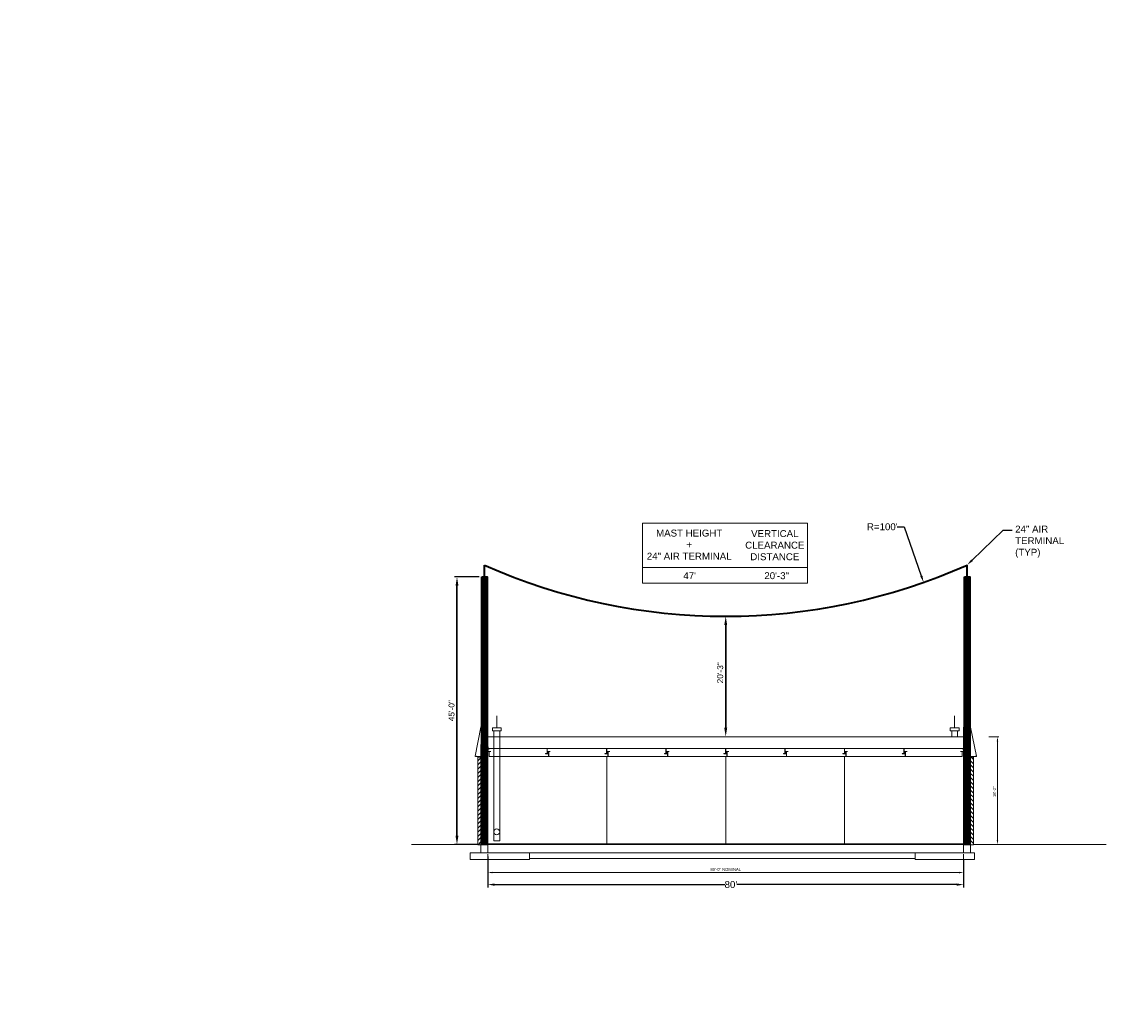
# Model space of a CAD drawing. Header units: inches. Extents: x 96 to 12395, y -564 to 20117.
# Tile 3 of 4: x 2406 to 4594, y 1437 to 3438. Entities that reach past the tile are written whole.
import ezdxf
from ezdxf import colors
from ezdxf.entities.mleader import LeaderData, LeaderLine
from ezdxf.math import Vec2, Vec3

# ---------------------------------------------------------------- set-up
doc = ezdxf.new("R2010")
doc.units = ezdxf.units.IN
doc.header["$MEASUREMENT"] = 0
doc.linetypes.add('DASHED2', pattern=[0.375, 0.25, -0.125])
for name, color, linetype, lineweight in [('E-ANNO-TEXT', 7, 'Continuous', 18), ('E-ISO-LPS', 7, 'DASHED2', 40), ('S-201 Elevations [E-301-A Reference_2]$0$E-REF', 253, 'Continuous', 9), ('S-201 Elevations [E-301-A Reference_2]$0$Level 1', 7, 'Continuous', 0)]:
    doc.layers.add(name, color=color, linetype=linetype, lineweight=lineweight)
for name, color, linetype, lineweight, true_color in [('E-LTNG-TERM', 7, 'Continuous', 35, 0x690000), ('G-ANNO-DIMS', 1, 'Continuous', 35, 0xff0000), ('G-ANNO-SYMB', 6, 'Continuous', 35, 0xff00ff), ('G-PLAN-OTLN', 6, 'Continuous', 35, 0xff00ff)]:
    doc.layers.add(name, color=color, linetype=linetype, lineweight=lineweight, true_color=true_color)
doc.styles.add('Notes_0', font='arial.ttf')
doc.styles.add("S-201 Elevations [E-301-A Reference_2]$0$_1 4 1'-0", font='arial.ttf', dxfattribs={"height": 6})
doc.styles.get("Standard").update_dxf_attribs({"font": 'arial.ttf'})
doc.dimstyles.new('EAST', dxfattribs={"dimtxt": 9.8425, "dimasz": 9.8425, "dimexe": 4.92125, "dimexo": 4.92125, "dimgap": 4.92125, "dimtad": 1, "dimdec": 0, "dimzin": 11, "dimdsep": 46, "dimlunit": 3, "dimtxsty": 'Notes_0', "dimblk": 'TerminatorOpen_0.5', "dimcen": 0.09, "dimclrd": 1, "dimadec": 4, "dimazin": 3, "dimtfac": 1, "dimtdec": 0, "dimtofl": 0, "dimtmove": 0, "dimatfit": 1, "dimldrblk": 'TerminatorOpen_0.5', "dimfxl": 1, "dimfrac": 2, "dimtzin": 11, "dimlwd": 30, "dimarcsym": 0})
doc.dimstyles.get("Standard").update_dxf_attribs({"dimtxt": 0.18, "dimasz": 0.18, "dimexe": 0.18, "dimexo": 0.0625, "dimgap": 0.09, "dimtad": 0, "dimtih": 1, "dimtoh": 1, "dimdec": 4, "dimzin": 0, "dimdsep": 46, "dimtxsty": 'Standard', "dimcen": 0.09, "dimadec": 0, "dimazin": 0, "dimtfac": 1, "dimtdec": 4, "dimtofl": 0, "dimtmove": 0, "dimatfit": 3, "dimfxl": 1, "dimtolj": 1, "dimtzin": 0, "dimarcsym": 0})

# ---------------------------------------------------------------- blocks, each defined once
blk = doc.blocks.new('*D5')
at = {"layer": 'Defpoints', "color": 0, "transparency": 16777216}
for p in [(3826.4, 2238.5, 0), (3826.4, 2238.5), (3826.4, 1995.3, 0)]:
    blk.add_point(p, dxfattribs=at)
at = {"layer": 'G-ANNO-DIMS', "color": 7, "lineweight": 30, "transparency": 16777216}
blk.add_line((3826.4, 2013.3), (3826.4, 2220.5), dxfattribs=at)
at = {"layer": 'G-ANNO-DIMS', "color": 7, "transparency": 16777216}
for points in [[(3823.4, 2220.5), (3829.4, 2220.5), (3826.4, 2238.5)], [(3823.4, 2013.3), (3829.4, 2013.3), (3826.4, 1995.3)]]:
    blk.add_solid(points, dxfattribs=at)
at = {"layer": 'G-ANNO-DIMS', "color": 0, "transparency": 16777216, "insert": (3815.3, 2124.3), "char_height": 12, "width": 42.172, "attachment_point": 5, "rotation": 90, "style": 'Notes_0'}
blk.add_mtext('20\'-3"', dxfattribs=at)
blk = doc.blocks.new('TerminatorOpen_0.5')
at = {"color": 0, "linetype": 'ByBlock', "lineweight": -2}
for q in [(-1, 0.25), (-1, 0), (-1, -0.25)]:
    blk.add_line((0, 0), q, dxfattribs=at)
blk = doc.blocks.new('*D8')
at = {"layer": 'Defpoints', "color": 0, "transparency": 16777216}
for p in [(3346.4, 1777.8, 0), (4306.4, 1771.8, 0), (4306.4, 1696.8)]:
    blk.add_point(p, dxfattribs=at)
at = {"layer": 'G-ANNO-DIMS', "color": 0, "lineweight": -2, "transparency": 16777216}
for p, q in [((3346.4, 1753.8), (3346.4, 1690.8)), ((4306.4, 1747.8), (4306.4, 1690.8))]:
    blk.add_line(p, q, dxfattribs=at)
at = {"layer": 'G-ANNO-DIMS', "color": 7, "lineweight": -2, "transparency": 16777216}
for p, q in [((3360.4, 1696.8), (3824.8, 1696.8)), ((4292.4, 1696.8), (3848.8, 1696.8))]:
    blk.add_line(p, q, dxfattribs=at)
at = {"layer": 'G-ANNO-DIMS', "color": 7, "transparency": 16777216}
for points in [[(3360.4, 1699.1), (3360.4, 1694.4), (3346.4, 1696.8)], [(4292.4, 1699.1), (4292.4, 1694.4), (4306.4, 1696.8)]]:
    blk.add_solid(points, dxfattribs=at)
at = {"layer": 'G-ANNO-DIMS', "color": 0, "transparency": 16777216, "insert": (3836.8, 1696.8), "char_height": 14, "attachment_point": 5}
blk.add_mtext("\\A1;80'", dxfattribs=at)
blk = doc.blocks.new('*D11')
at = {"layer": 'Defpoints', "color": 0, "transparency": 16777216}
for p in [(3333.9, 2317.8, 0), (3284.1, 1777.8), (3333.9, 1777.8, 0)]:
    blk.add_point(p, dxfattribs=at)
at = {"layer": 'G-ANNO-DIMS', "color": 0, "lineweight": -2, "transparency": 16777216}
for p, q in [((3329, 2317.8), (3279.2, 2317.8)), ((3329, 1777.8), (3279.2, 1777.8))]:
    blk.add_line(p, q, dxfattribs=at)
at = {"layer": 'G-ANNO-DIMS', "color": 7, "lineweight": 30, "transparency": 16777216}
blk.add_line((3284.1, 2299.8), (3284.1, 1795.8), dxfattribs=at)
at = {"layer": 'G-ANNO-DIMS', "color": 7, "transparency": 16777216}
for points in [[(3281.1, 2299.8), (3287.1, 2299.8), (3284.1, 2317.8)], [(3281.1, 1795.8), (3287.1, 1795.8), (3284.1, 1777.8)]]:
    blk.add_solid(points, dxfattribs=at)
at = {"layer": 'G-ANNO-DIMS', "color": 0, "transparency": 16777216, "insert": (3273.1, 2047.8), "char_height": 12, "attachment_point": 5, "rotation": 90, "style": 'Notes_0'}
blk.add_mtext('45\'-0"', dxfattribs=at)
blk = doc.blocks.new('S-201 Elevations [E-301-A Reference_2]')
at = {"layer": 'S-201 Elevations [E-301-A Reference_2]$0$E-REF', "color": 9}
for p, q in [((-19.8, -590), (-19.8, -566)), ((5.3, -591.8), (5.3, -567.8)), ((929.2, -591.8), (929.2, -567.8)), ((954.2, -590), (954.2, -566)), ((-26.9, -590.5), (-38.6, -649)), ((-26.9, -590.5), (-26, -589.8)), ((-13.5, -590.3), (-26, -589.8)), ((-13.5, -590.3), (-12.8, -591)), ((948, -590.3), (947.2, -591)), ((948, -590.3), (960.5, -589.8)), ((961.4, -590.5), (960.5, -589.8)), ((961.4, -590.5), (973.1, -649)), ((-12.8, -591), (-12.8, -649.8)), ((-12.8, -633.8), (-12.8, -609.8)), ((-12.8, -609.8), (947.2, -609.8)), ((-0.7, -597.8), (-0.7, -819.8)), ((11.3, -597.8), (11.2, -819.8)), ((923.2, -597.8), (923.2, -609.8)), ((935.2, -597.8), (935.2, -609.8)), ((947.2, -591), (947.2, -649.8)), ((998.2, -609.8), (1018.6, -609.8)), ((-26.8, -625.3), (-12.8, -625.3)), ((-26.8, -625.3), (-26.8, -843.8)), ((-12.8, -633.8), (-12.8, -639.5)), ((-12.8, -633.8), (-0.7, -633.8)), ((-0.7, -633.8), (11.6, -633.8)), ((11.3, -633.8), (106.6, -633.8)), ((106.6, -633.8), (106.6, -643.7)), ((107.2, -633.8), (107.2, -639.5)), ((107.2, -633.8), (226.6, -633.8)), ((226.6, -633.8), (226.6, -643.7)), ((227.2, -633.8), (826.6, -633.8)), ((227.2, -633.8), (227.2, -639.5)), ((346.6, -633.8), (346.6, -643.7)), ((347.2, -633.8), (347.2, -639.5)), ((466.6, -633.8), (466.6, -643.7)), ((467.2, -633.8), (467.2, -639.5)), ((586.6, -633.8), (586.6, -643.7)), ((587.2, -633.8), (587.2, -639.5)), ((706.6, -633.8), (706.6, -643.7)), ((707.2, -633.8), (707.2, -639.5)), ((826.6, -633.8), (826.6, -643.7)), ((827.2, -633.8), (946.6, -633.8)), ((827.2, -633.8), (827.2, -639.5)), ((947.2, -633.8), (935.2, -633.8)), ((961.2, -625.3), (947.2, -625.3)), ((947.2, -633.8), (947.2, -639.5)), ((961.2, -625.3), (961.2, -843.8)), ((1015.6, -818.3), (1015.6, -618.8)), ((-38, -649.8), (-38.6, -649)), ((-37.4, -649.8), (-38, -649.8)), ((-37.4, -649.8), (-36.6, -649)), ((-36.6, -649), (-35.9, -649.8)), ((-26.8, -649.8), (-35.9, -649.8)), ((-12.8, -649.8), (-12.8, -843.8)), ((-9.8, -649.8), (-9.8, -639.8)), ((-9.8, -649.8), (-0.7, -649.8)), ((11.2, -649.8), (-0.7, -649.8)), ((11.2, -649.8), (109.6, -649.8)), ((109.6, -644), (109.6, -649.8)), ((110.2, -649.8), (110.2, -639.8)), ((110.2, -649.8), (229.6, -649.8)), ((227.2, -649.8), (227.2, -825.8)), ((229.6, -644), (229.6, -649.8)), ((230.2, -649.8), (230.2, -639.8)), ((230.2, -649.8), (829.6, -649.8)), ((349.6, -644), (349.6, -649.8)), ((350.2, -649.8), (350.2, -639.8)), ((467.2, -649.8), (467.2, -825.8)), ((469.6, -644), (469.6, -649.8)), ((470.2, -649.8), (470.2, -639.8)), ((589.6, -644), (589.6, -649.8)), ((590.2, -649.8), (590.2, -639.8)), ((707.2, -649.8), (707.2, -825.8)), ((709.6, -644), (709.6, -649.8)), ((710.2, -649.8), (710.2, -639.8)), ((829.6, -644), (829.6, -649.8)), ((830.2, -649.8), (830.2, -639.8)), ((830.2, -649.8), (944.2, -649.8)), ((944.2, -649.8), (944.2, -639.8)), ((947.2, -649.8), (947.2, -843.8)), ((947.2, -649.8), (947.2, -825.8)), ((961.2, -649.8), (970.4, -649.8)), ((971.1, -649), (970.4, -649.8)), ((971.8, -649.8), (971.1, -649)), ((971.8, -649.8), (972.5, -649.8)), ((972.5, -649.8), (973.1, -649)), ((947.3, -696.6), (947.3, -693.7)), ((-166.8, -827.3), (-32.8, -827.3)), ((-12.8, -819.3), (-26.8, -819.3)), ((-12.8, -825.8), (947.2, -825.8)), ((-12.8, -827.3), (947.2, -827.3)), ((-0.8, -819.8, 0), (11.2, -819.8, 0)), ((947.2, -819.3), (961.2, -819.3)), ((967.2, -827.3), (1235.2, -827.3)), ((970.2, -827.3), (1018.6, -827.3)), ((-48.8, -843.8), (-48.8, -857.8)), ((-48.8, -843.8), (9.2, -843.8)), ((-12.8, -846.8), (-12.8, -886.9)), ((9.2, -843.8), (895.3, -843.8)), ((71.2, -855.8), (71.2, -843.8)), ((911.2, -843.8), (275.3, -843.8)), ((849.2, -855.8), (849.2, -843.8)), ((969.2, -843.8), (911.2, -843.8)), ((947.2, -846.8), (947.2, -886.9)), ((969.2, -843.8), (969.2, -857.8)), ((-48.8, -857.8), (71.2, -857.8)), ((71.2, -855.8), (849.2, -855.8)), ((71.2, -855.8), (71.2, -857.8)), ((849.2, -855.8), (275.3, -855.8)), ((849.2, -855.8), (849.2, -857.8)), ((969.2, -857.8), (849.2, -857.8)), ((-3.8, -883.9), (938.2, -883.9))]:
    blk.add_line(p, q, dxfattribs=at)
at = {"layer": 'S-201 Elevations [E-301-A Reference_2]$0$E-REF', "color": 9, "linetype": 'Continuous'}
for p, q in [((-32.8, -658.2), (-26.8, -652.2)), ((-32.8, -666.7), (-26.8, -660.7)), ((-32.8, -675.2), (-26.8, -669.2)), ((-32.8, -683.7), (-26.8, -677.7)), ((-32.8, -692.1), (-26.8, -686.1)), ((-32.8, -700.6), (-26.8, -694.6)), ((-32.8, -709.1), (-26.8, -703.1)), ((-32.8, -717.6), (-26.8, -711.6)), ((-32.8, -726.1), (-26.8, -720.1)), ((-32.8, -734.6), (-26.8, -728.6)), ((-32.8, -743.1), (-26.8, -737.1)), ((-32.8, -751.5), (-26.8, -745.5)), ((-32.8, -760), (-26.8, -754)), ((-32.8, -768.5), (-26.8, -762.5)), ((-32.8, -777), (-26.8, -771)), ((-32.8, -785.5), (-26.8, -779.5)), ((-32.8, -794), (-26.8, -788)), ((-32.8, -802.5), (-26.8, -796.5)), ((-32.8, -810.9), (-26.8, -804.9)), ((-32.8, -819.4), (-26.8, -813.4)), ((-32.6, -827.7), (-26.8, -821.9))]:
    blk.add_line(p, q, dxfattribs=at)
at = {"layer": 'S-201 Elevations [E-301-A Reference_2]$0$E-REF', "color": 9, "linetype": 'Continuous', "extrusion": (0, 0, -1)}
for p, q in [((967.2, -655.7), (962.8, -651.3)), ((967.2, -664.2), (961.2, -658.2)), ((967.2, -672.7), (961.2, -666.7)), ((967.2, -681.2), (961.2, -675.2)), ((967.2, -689.7), (961.2, -683.7)), ((967.2, -698.1), (961.2, -692.1)), ((967.2, -706.6), (961.2, -700.6)), ((967.2, -715.1), (961.2, -709.1)), ((967.2, -723.6), (961.2, -717.6)), ((967.2, -732.1), (961.2, -726.1)), ((967.2, -740.6), (961.2, -734.6)), ((967.2, -749.1), (961.2, -743.1)), ((967.2, -757.5), (961.2, -751.5)), ((967.2, -766), (961.2, -760)), ((967.2, -774.5), (961.2, -768.5)), ((967.2, -783), (961.2, -777)), ((967.2, -791.5), (961.2, -785.5)), ((967.2, -800), (961.2, -794)), ((967.2, -808.5), (961.2, -802.5)), ((967.2, -816.9), (961.2, -810.9)), ((967.2, -825.4), (961.2, -819.4))]:
    blk.add_line(p, q, dxfattribs=at)
at = {"layer": 'S-201 Elevations [E-301-A Reference_2]$0$E-REF', "color": 9}
blk.add_circle((5.2, -801.8, 0), 6, dxfattribs=at)
for points in [[(1014.1, -618.8), (1017.1, -618.8), (1015.6, -609.8)], [(1014.1, -818.3), (1017.1, -818.3), (1015.6, -827.3)], [(-3.8, -882.4), (-3.8, -885.4), (-12.8, -883.9)], [(938.2, -882.4), (938.2, -885.4), (947.2, -883.9)]]:
    blk.add_solid(points, dxfattribs=at)
for points in [[(-3.7, -591.8), (14.3, -591.8), (14.3, -597.8), (-3.7, -597.8)], [(938.2, -591.8), (920.2, -591.8), (920.2, -597.8), (938.2, -597.8)], [(-32.8, -651.3), (-26.8, -651.3), (-26.8, -827.7), (-32.8, -827.7)], [(-32.8, -827.7), (-26.8, -827.7), (-26.8, -651.3), (-32.8, -651.3)], [(967.2, -651.3), (961.2, -651.3), (961.2, -827.7), (967.2, -827.7)], [(967.2, -827.7), (961.2, -827.7), (961.2, -651.3), (967.2, -651.3)]]:
    blk.add_3dface(points, dxfattribs=at)
at = {"layer": 'S-201 Elevations [E-301-A Reference_2]$0$Level 1', "color": 9}
for p, q in [((-12.8, -630.3), (-12.8, -630.3)), ((-12.8, -630.3), (-12.8, -630.3)), ((-12.8, -630.3), (-12.8, -633.8)), ((-12.8, -633.8), (-10.3, -633.8)), ((-12.4, -633), (-12.4, -630.6)), ((-12.4, -633), (-12.4, -633)), ((-10.6, -633.4), (-12, -633.4)), ((-12, -633.4), (-12, -633.4)), ((-10.6, -633.4), (-10.6, -633.4)), ((-10.3, -633.8), (-10.3, -633.7)), ((-10.3, -633.7), (-10.3, -633.7)), ((947.2, -633.8), (944.2, -633.8)), ((944.2, -633.8), (944.2, -633.8)), ((944.2, -633.8), (944.2, -633.8)), ((944.6, -634.1), (944.6, -634.1)), ((944.6, -634.1), (946.5, -634.1)), ((946.5, -634.1), (946.5, -634.1)), ((946.8, -634.5), (946.8, -634.5)), ((946.8, -634.5), (946.8, -637.4)), ((947.2, -637.8), (947.2, -633.8)), ((947.2, -639.5), (941.2, -639.5)), ((941.2, -639.5), (941.2, -639.5)), ((941.2, -639.5), (941.2, -639.5)), ((941.5, -639.8), (941.5, -639.8)), ((941.5, -639.8), (946.6, -639.8)), ((946.6, -639.8), (946.6, -639.8)), ((946.9, -640.1), (946.9, -640.1)), ((946.9, -640.1), (946.9, -642.7)), ((946.9, -642.7), (946.9, -642.7)), ((947.2, -637.8), (947.2, -637.8)), ((947.2, -637.8), (947.2, -637.8)), ((947.2, -643), (947.2, -639.5)), ((947.2, -643), (947.2, -643)), ((947.2, -643), (947.2, -643))]:
    blk.add_line(p, q, dxfattribs=at)
at = {"layer": 'S-201 Elevations [E-301-A Reference_2]$0$Level 1', "color": 9, "extrusion": (0, 0, -1)}
for p, q in [((-12.8, -637.8), (-12.8, -633.8)), ((-12.8, -633.8), (-9.8, -633.8)), ((-12.4, -634.5), (-12.4, -634.5)), ((-12.4, -634.5), (-12.4, -637.4)), ((-10.1, -634.1), (-12, -634.1)), ((-12, -634.1), (-12, -634.1)), ((-10.1, -634.1), (-10.1, -634.1)), ((-9.8, -633.8), (-9.8, -633.8)), ((-9.8, -633.8), (-9.8, -633.8)), ((-12.8, -637.8), (-12.8, -637.8)), ((-12.8, -637.8), (-12.8, -637.8)), ((-12.8, -643), (-12.8, -639.5)), ((-12.8, -639.5), (-6.8, -639.5)), ((-12.8, -643), (-12.8, -643)), ((-12.8, -643), (-12.8, -643)), ((-12.5, -640.1), (-12.5, -640.1)), ((-12.5, -640.1), (-12.5, -642.7)), ((-12.5, -642.7), (-12.5, -642.7)), ((-7.1, -639.8), (-12.2, -639.8)), ((-12.2, -639.8), (-12.2, -639.8)), ((-7.1, -639.8), (-7.1, -639.8)), ((-6.8, -639.5), (-6.8, -639.5)), ((-6.8, -639.5), (-6.8, -639.5)), ((109.6, -644), (103.6, -644)), ((103.6, -644), (103.6, -644)), ((103.6, -644), (103.6, -644)), ((103.9, -643.7), (109, -643.7)), ((103.9, -643.7), (103.9, -643.7)), ((107.2, -643), (107.2, -639.5)), ((107.2, -639.5), (113.2, -639.5)), ((107.2, -643), (107.2, -643)), ((107.2, -643), (107.2, -643)), ((107.5, -640.1), (107.5, -640.1)), ((107.5, -640.1), (107.5, -642.7)), ((107.5, -642.7), (107.5, -642.7)), ((112.9, -639.8), (107.8, -639.8)), ((107.8, -639.8), (107.8, -639.8)), ((109, -643.7), (109, -643.7)), ((109.3, -643.4), (109.3, -640.8)), ((109.3, -640.8), (109.3, -640.8)), ((109.3, -643.4), (109.3, -643.4)), ((109.6, -640.5), (109.6, -640.5)), ((109.6, -640.5), (109.6, -640.5)), ((109.6, -640.5), (109.6, -644)), ((112.9, -639.8), (112.9, -639.8)), ((113.2, -639.5), (113.2, -639.5)), ((113.2, -639.5), (113.2, -639.5)), ((229.6, -644), (223.6, -644)), ((223.6, -644), (223.6, -644)), ((223.6, -644), (223.6, -644)), ((223.9, -643.7), (223.9, -643.7)), ((223.9, -643.7), (229, -643.7)), ((227.2, -643), (227.2, -639.5)), ((227.2, -639.5), (233.2, -639.5)), ((227.2, -643), (227.2, -643)), ((227.2, -643), (227.2, -643)), ((227.5, -640.1), (227.5, -640.1)), ((227.5, -640.1), (227.5, -642.7)), ((227.5, -642.7), (227.5, -642.7)), ((232.9, -639.8), (227.8, -639.8)), ((227.8, -639.8), (227.8, -639.8)), ((229, -643.7), (229, -643.7)), ((229.3, -643.4), (229.3, -640.8)), ((229.3, -640.8), (229.3, -640.8)), ((229.3, -643.4), (229.3, -643.4)), ((229.6, -640.5), (229.6, -644)), ((229.6, -640.5), (229.6, -640.5)), ((229.6, -640.5), (229.6, -640.5)), ((232.9, -639.8), (232.9, -639.8)), ((233.2, -639.5), (233.2, -639.5)), ((233.2, -639.5), (233.2, -639.5)), ((349.6, -644), (343.6, -644)), ((343.6, -644), (343.6, -644)), ((343.6, -644), (343.6, -644)), ((343.9, -643.7), (343.9, -643.7)), ((343.9, -643.7), (349, -643.7)), ((347.2, -643), (347.2, -639.5)), ((347.2, -639.5), (353.2, -639.5)), ((347.2, -643), (347.2, -643)), ((347.2, -643), (347.2, -643)), ((347.5, -640.1), (347.5, -640.1)), ((347.5, -640.1), (347.5, -642.7)), ((347.5, -642.7), (347.5, -642.7)), ((352.9, -639.8), (347.8, -639.8)), ((347.8, -639.8), (347.8, -639.8)), ((349, -643.7), (349, -643.7)), ((349.3, -643.4), (349.3, -640.8)), ((349.3, -640.8), (349.3, -640.8)), ((349.3, -643.4), (349.3, -643.4)), ((349.6, -640.5), (349.6, -644)), ((349.6, -640.5), (349.6, -640.5)), ((349.6, -640.5), (349.6, -640.5)), ((352.9, -639.8), (352.9, -639.8)), ((353.2, -639.5), (353.2, -639.5)), ((353.2, -639.5), (353.2, -639.5)), ((469.6, -644), (463.6, -644)), ((463.6, -644), (463.6, -644)), ((463.6, -644), (463.6, -644)), ((463.9, -643.7), (463.9, -643.7)), ((463.9, -643.7), (469, -643.7)), ((467.2, -643), (467.2, -639.5)), ((467.2, -639.5), (473.2, -639.5)), ((467.2, -643), (467.2, -643)), ((467.2, -643), (467.2, -643)), ((467.5, -640.1), (467.5, -640.1)), ((467.5, -640.1), (467.5, -642.7)), ((467.5, -642.7), (467.5, -642.7)), ((472.9, -639.8), (467.8, -639.8)), ((467.8, -639.8), (467.8, -639.8)), ((469, -643.7), (469, -643.7)), ((469.3, -643.4), (469.3, -640.8)), ((469.3, -640.8), (469.3, -640.8)), ((469.3, -643.4), (469.3, -643.4)), ((469.6, -640.5), (469.6, -644)), ((469.6, -640.5), (469.6, -640.5)), ((469.6, -640.5), (469.6, -640.5)), ((472.9, -639.8), (472.9, -639.8)), ((473.2, -639.5), (473.2, -639.5)), ((473.2, -639.5), (473.2, -639.5)), ((589.6, -644), (583.6, -644)), ((583.6, -644), (583.6, -644)), ((583.6, -644), (583.6, -644)), ((583.9, -643.7), (583.9, -643.7)), ((583.9, -643.7), (589, -643.7)), ((587.2, -643), (587.2, -639.5)), ((587.2, -639.5), (593.2, -639.5)), ((587.2, -643), (587.2, -643)), ((587.2, -643), (587.2, -643)), ((587.5, -640.1), (587.5, -640.1)), ((587.5, -640.1), (587.5, -642.7)), ((587.5, -642.7), (587.5, -642.7)), ((592.9, -639.8), (587.8, -639.8)), ((587.8, -639.8), (587.8, -639.8)), ((589, -643.7), (589, -643.7)), ((589.3, -643.4), (589.3, -640.8)), ((589.3, -640.8), (589.3, -640.8)), ((589.3, -643.4), (589.3, -643.4)), ((589.6, -640.5), (589.6, -644)), ((589.6, -640.5), (589.6, -640.5)), ((589.6, -640.5), (589.6, -640.5)), ((592.9, -639.8), (592.9, -639.8)), ((593.2, -639.5), (593.2, -639.5)), ((593.2, -639.5), (593.2, -639.5)), ((709.6, -644), (703.6, -644)), ((703.6, -644), (703.6, -644)), ((703.6, -644), (703.6, -644)), ((703.9, -643.7), (703.9, -643.7)), ((703.9, -643.7), (709, -643.7)), ((707.2, -643), (707.2, -639.5)), ((707.2, -639.5), (713.2, -639.5)), ((707.2, -643), (707.2, -643)), ((707.2, -643), (707.2, -643)), ((707.5, -640.1), (707.5, -640.1)), ((707.5, -640.1), (707.5, -642.7)), ((707.5, -642.7), (707.5, -642.7)), ((712.9, -639.8), (707.8, -639.8)), ((707.8, -639.8), (707.8, -639.8)), ((709, -643.7), (709, -643.7)), ((709.3, -643.4), (709.3, -640.8)), ((709.3, -640.8), (709.3, -640.8)), ((709.3, -643.4), (709.3, -643.4)), ((709.6, -640.5), (709.6, -644)), ((709.6, -640.5), (709.6, -640.5)), ((709.6, -640.5), (709.6, -640.5)), ((712.9, -639.8), (712.9, -639.8)), ((713.2, -639.5), (713.2, -639.5)), ((713.2, -639.5), (713.2, -639.5)), ((829.6, -644), (823.6, -644)), ((823.6, -644), (823.6, -644)), ((823.6, -644), (823.6, -644)), ((823.9, -643.7), (823.9, -643.7)), ((823.9, -643.7), (829, -643.7)), ((827.2, -643), (827.2, -639.5)), ((827.2, -639.5), (833.2, -639.5)), ((827.2, -643), (827.2, -643)), ((827.2, -643), (827.2, -643)), ((827.5, -640.1), (827.5, -640.1)), ((827.5, -640.1), (827.5, -642.7)), ((827.5, -642.7), (827.5, -642.7)), ((832.9, -639.8), (827.8, -639.8)), ((827.8, -639.8), (827.8, -639.8)), ((829, -643.7), (829, -643.7)), ((829.3, -643.4), (829.3, -640.8)), ((829.3, -640.8), (829.3, -640.8)), ((829.3, -643.4), (829.3, -643.4)), ((829.6, -640.5), (829.6, -644)), ((829.6, -640.5), (829.6, -640.5)), ((829.6, -640.5), (829.6, -640.5)), ((832.9, -639.8), (832.9, -639.8)), ((833.2, -639.5), (833.2, -639.5)), ((833.2, -639.5), (833.2, -639.5))]:
    blk.add_line(p, q, dxfattribs=at)
at = {"layer": 'S-201 Elevations [E-301-A Reference_2]$0$Level 1', "color": 9, "extrusion": (-8.27677e-45, 7.69495e-45, -1)}
for p, q in [((944.7, -633.8), (944.7, -633.7)), ((944.7, -633.7), (944.7, -633.7)), ((947.2, -633.8), (944.7, -633.8)), ((945.1, -633.4), (945.1, -633.4)), ((945.1, -633.4), (946.5, -633.4)), ((946.5, -633.4), (946.5, -633.4)), ((946.8, -633), (946.8, -630.6)), ((946.8, -633), (946.8, -633)), ((947.2, -630.3), (947.2, -630.3)), ((947.2, -630.3), (947.2, -630.3)), ((947.2, -630.3), (947.2, -633.8))]:
    blk.add_line(p, q, dxfattribs=at)
at = {"layer": 'S-201 Elevations [E-301-A Reference_2]$0$Level 1', "color": 9}
for centre, radius, start, end in [((-12.8, -630.6), 0.37, 359.9916, 89.9916), ((-12, -633), 0.37, 180, 270), ((-10.6, -633.7), 0.37, 0, 90.0155), ((944.6, -633.8), 0.37, 180, 270.0114), ((946.5, -634.5), 0.37, 0, 90), ((941.5, -639.5), 0.3, 180, 270.0033), ((946.6, -640.1), 0.3, 359.9979, 89.9967), ((947.2, -637.4), 0.37, 179.993, 269.993), ((947.2, -642.7), 0.3, 180.0021, 270.0021)]:
    blk.add_arc(centre, radius, start, end, dxfattribs=at)
at = {"layer": 'S-201 Elevations [E-301-A Reference_2]$0$Level 1', "color": 9, "extrusion": (0, 0, -1)}
for centre, radius, start, end in [((12, -634.5), 0.37, 0, 90), ((10.1, -633.8), 0.37, 180, 270.0114), ((-945.1, -633.7), 0.37, 0, 90.0155), ((-946.5, -633), 0.37, 180, 270), ((-947.2, -630.6), 0.37, 359.9916, 89.9916), ((12.8, -637.4), 0.37, 179.993, 269.993), ((12.8, -642.7), 0.3, 180.0021, 270.0021), ((12.2, -640.1), 0.3, 359.9979, 89.9967), ((7.1, -639.5), 0.3, 180, 270.0033), ((-103.9, -644), 0.3, 0, 90.0033), ((-107.2, -642.7), 0.3, 180.0021, 270.0021), ((-107.8, -640.1), 0.3, 359.9979, 89.9967), ((-109, -643.4), 0.3, 179.9979, 269.9967), ((-109.6, -640.8), 0.3, 0.0021, 90.0021), ((-112.9, -639.5), 0.3, 180, 270.0033), ((-223.9, -644), 0.3, 0, 90.0033), ((-227.2, -642.7), 0.3, 180.0021, 270.0021), ((-227.8, -640.1), 0.3, 359.9979, 89.9967), ((-229, -643.4), 0.3, 179.9979, 269.9967), ((-229.6, -640.8), 0.3, 0.0021, 90.0021), ((-232.9, -639.5), 0.3, 180, 270.0033), ((-343.9, -644), 0.3, 0, 90.0033), ((-347.2, -642.7), 0.3, 180.0021, 270.0021), ((-347.8, -640.1), 0.3, 359.9979, 89.9967), ((-349, -643.4), 0.3, 179.9979, 269.9967), ((-349.6, -640.8), 0.3, 0.0021, 90.0021), ((-352.9, -639.5), 0.3, 180, 270.0033), ((-463.9, -644), 0.3, 0, 90.0033), ((-467.2, -642.7), 0.3, 180.0021, 270.0021), ((-467.8, -640.1), 0.3, 359.9979, 89.9967), ((-469, -643.4), 0.3, 179.9979, 269.9967), ((-469.6, -640.8), 0.3, 0.0021, 90.0021), ((-472.9, -639.5), 0.3, 180, 270.0033), ((-583.9, -644), 0.3, 0, 90.0033), ((-587.2, -642.7), 0.3, 180.0021, 270.0021), ((-587.8, -640.1), 0.3, 359.9979, 89.9967), ((-589, -643.4), 0.3, 179.9979, 269.9967), ((-589.6, -640.8), 0.3, 0.0021, 90.0021), ((-592.9, -639.5), 0.3, 180, 270.0033), ((-703.9, -644), 0.3, 0, 90.0033), ((-707.2, -642.7), 0.3, 180.0021, 270.0021), ((-707.8, -640.1), 0.3, 359.9979, 89.9967), ((-709, -643.4), 0.3, 179.9979, 269.9967), ((-709.6, -640.8), 0.3, 0.0021, 90.0021), ((-712.9, -639.5), 0.3, 180, 270.0033), ((-823.9, -644), 0.3, 0, 90.0033), ((-827.2, -642.7), 0.3, 180.0021, 270.0021), ((-827.8, -640.1), 0.3, 359.9979, 89.9967), ((-829, -643.4), 0.3, 179.9979, 269.9967), ((-829.6, -640.8), 0.3, 0.0021, 90.0021), ((-832.9, -639.5), 0.3, 180, 270.0033)]:
    blk.add_arc(centre, radius, start, end, dxfattribs=at)
at = {"layer": 'S-201 Elevations [E-301-A Reference_2]$0$E-REF', "color": 9, "style": "S-201 Elevations [E-301-A Reference_2]$0$_1 4 1'-0"}
blk.add_text('         18\'-2"', height=6, rotation=90, dxfattribs=at).set_placement((1012.5, -752.5))
blk.add_text('80\'-0" NOMINAL', height=6, dxfattribs=at).set_placement((436.3, -880.7))
blk = doc.blocks.new('*D15')
at = {"layer": 'Defpoints', "color": 0, "transparency": 16777216}
for p in [(2564.8, 2157.2, 0), (2971.6, 1028.3, 0)]:
    blk.add_point(p, dxfattribs=at)
at = {"layer": 'E-ANNO-TEXT', "color": 0, "lineweight": -2, "transparency": 16777216}
for p, q in [((2919.4, 1134.1), (2933.4, 1134.1)), ((2933.4, 1134.1), (2966.8, 1041.4))]:
    blk.add_line(p, q, dxfattribs=at)
at = {"layer": 'E-ANNO-TEXT', "color": 0, "transparency": 16777216}
blk.add_solid([(2969, 1042.2), (2964.6, 1040.6), (2971.6, 1028.3)], dxfattribs=at)
at = {"layer": 'E-ANNO-TEXT', "color": 0, "transparency": 16777216, "insert": (2889.6, 1134.1), "char_height": 14, "width": 1.901, "attachment_point": 5}
blk.add_mtext("\\A1;R=100'", dxfattribs=at)
blk = doc.blocks.new('*D16')
at = {"layer": 'Defpoints', "color": 0, "transparency": 16777216}
for p in [(3826.4, 3438.4, 0), (4225.7, 2306.8, 0)]:
    blk.add_point(p, dxfattribs=at)
at = {"layer": 'E-ANNO-TEXT', "color": 0, "lineweight": -2, "transparency": 16777216}
for p, q in [((4172.2, 2418.9), (4186.2, 2418.9)), ((4186.2, 2418.9), (4221.1, 2320))]:
    blk.add_line(p, q, dxfattribs=at)
at = {"layer": 'E-ANNO-TEXT', "color": 0, "transparency": 16777216}
blk.add_solid([(4223.3, 2320.8), (4218.9, 2319.2), (4225.7, 2306.8)], dxfattribs=at)
at = {"layer": 'E-ANNO-TEXT', "color": 0, "transparency": 16777216, "insert": (4142.3, 2418.9), "char_height": 14, "width": 1.901, "attachment_point": 5}
blk.add_mtext("\\A1;R=100'", dxfattribs=at)

msp = doc.modelspace()

# ---------------------------------------------------------------- hatches: boundary and pattern name
at = {"layer": 'E-ISO-LPS', "linetype": 'Continuous'}
h = msp.add_hatch(dxfattribs=at)
h.set_pattern_fill('AR-CONC', scale=6)
h.set_pattern_definition([(50, (0, 0), (43.0356, -3.76513), [4.5, -49.5]), (355, (0, 0), (-8.3251, 45.1315), [3.6, -39.6]), (100.4514, (3.586, -0.314), (34.71053, 41.3664), [3.8244, -42.0685]), (46.1842, (0, 12), (64.0345, -9.9312), [6.75, -74.25]), (96.6356, (5.336, 11.17), (56.0797, 58.4471), [5.7366, -63.1028]), (351.1842, (0, 12), (56.0797, 58.4471), [5.4, -59.4]), (21, (6, 9), (35.81442, -24.15713), [4.5, -49.5]), (326, (6, 9), (14.5989, 43.509), [3.6, -39.6]), (71.4514, (8.985, 6.987), (50.41334, 19.35187), [3.8244, -42.0685]), (37.5, (0, 0), (0.72959, 19.97363), [0, -39.12, 0, -40.2, 0, -39.75]), (7.5, (0, 0), (15.78417, 23.6647), [0, -22.92, 0, -38.22, 0, -15.15]), (327.5, (-13.38, 0), (32.02935, -1.35329), [0, -15, 0, -46.8, 0, -62.1]), (317.5, (-19.38, 0), (34.99117, 6.0063), [0, -19.5, 0, -31.08, 0, -44.1])])
h.paths.add_polyline_path([(2417.92701, 2019.58189), (2412.39445, 2021.81423), (2405.68591, 2017.92107), (2417.92701, 2012.98189)])
h.paths.add_polyline_path([(2412.39445, 2021.81423), (2405.68591, 2024.52107), (2405.68591, 2017.92107)])
h.paths.add_polyline_path([(2429.34379, 2019.60737), (2422.63525, 2022.31422), (2417.92701, 2019.58189), (2417.92701, 2012.98189)])
h.paths.add_polyline_path([(2429.34379, 2026.20737), (2422.63525, 2022.31422), (2429.34379, 2019.60737)])
at = {"layer": 'G-PLAN-OTLN'}
h = msp.add_hatch(dxfattribs=at)
h.set_pattern_fill('ANSI31', scale=15.625)
h.set_pattern_definition([(45, (3531.2259, 1515.9946), (-1.381068, 1.381068), [])])
h.paths.add_polyline_path([(3344.86275, 2317.75845), (3333.92525, 2317.75845), (3333.92525, 1777.76091), (3344.86275, 1777.76091)])
h = msp.add_hatch(dxfattribs=at)
h.set_pattern_fill('ANSI31', scale=15.625)
h.set_pattern_definition([(45, (4505.2259, 1515.9946), (-1.381068, 1.381068), [])])
h.paths.add_polyline_path([(4318.86275, 2317.75845), (4307.92525, 2317.75845), (4307.92525, 1777.76091), (4318.86275, 1777.76091)])

# ---------------------------------------------------------------- linework, layer by layer
at = {"layer": 'E-ANNO-TEXT', "color": 7}
msp.add_line((3658.63523, 2336.55986), (3991.15574, 2336.55986), dxfattribs=at)
at = {"layer": 'E-ANNO-TEXT', "color": 7, "elevation": 0}
msp.add_lwpolyline([(3658.63523, 2426.29227), (3991.15574, 2426.29227), (3991.15574, 2305.09376), (3658.63523, 2305.09376)], close=True, dxfattribs=at)
at = {"layer": 'E-LTNG-TERM', "color": 7}
for p, q in [((3339.394, 2317.75845, -0.00001), (3339.394, 2341.75598, -0.00001)), ((4313.394, 2317.75845, -0.00001), (4313.394, 2341.75598, -0.00001))]:
    msp.add_line(p, q, dxfattribs=at)
at = {"layer": 'G-ANNO-SYMB', "color": 7}
msp.add_arc((3826.394, 3438.49251, -0.00001), 1200, 246.05664136, 293.94335864, dxfattribs=at)
at = {"layer": 'G-PLAN-OTLN', "color": 7, "elevation": -0.00001}
for points in [[(3333.92525, 2317.75845), (3344.86275, 2317.75845), (3344.86275, 1777.76091), (3333.92525, 1777.76091)], [(4307.92525, 2317.75845), (4318.86275, 2317.75845), (4318.86275, 1777.76091), (4307.92525, 1777.76091)]]:
    msp.add_lwpolyline(points, close=True, dxfattribs=at)

# ---------------------------------------------------------------- block references
at = {"layer": 'G-PLAN-OTLN', "color": 7}
msp.add_blockref('S-201 Elevations [E-301-A Reference_2]', (3359.16971, 2605.02204, -0.00001), dxfattribs=at)

# ---------------------------------------------------------------- texts
at = {"layer": 'E-ANNO-TEXT', "color": 7, "char_height": 14, "attachment_point": 1}
for s, width, insert in [('\\pxqc;MAST HEIGHT\\P+\\P24" AIR TERMINAL', 186.2308682, (3659.55681, 2413.30081)), ('\\pxqc;VERTICAL CLEARANCE DISTANCE', 128.673475, (3861.12661, 2412.21317)), ("47'", 78.1613858, (3740.87576, 2327.26359)), ('20\'-3"', 78.1613858, (3904.33368, 2327.26359))]:
    msp.add_mtext_dynamic_manual_height_columns(s, width=width, gutter_width=48, heights=[0], dxfattribs=dict(at, insert=insert))

# ---------------------------------------------------------------- dimensions: what is measured, and where the dimension line sits
at = {"layer": 'E-ANNO-TEXT', "color": 7}
for center, mpoint, picture, middle in [((3826.394, 3438.40091, -0.00001), (4225.72454, 2306.79359, -0.00001), '*D16', (4142.34438, 2418.90183)), ((2564.8482, 2157.22608, -0.00001), (2971.56901, 1028.2539, -0.00001), '*D15', (2889.62724, 1134.07612))]:
    dim = msp.add_radius_dim(center=center, mpoint=mpoint, text="R=100'", dimstyle='Standard', override={"dimtxt": 14, "dimasz": 14, "dimcen": 14}, dxfattribs=at)
    dim.commit()
    dim.dimension.update_dxf_attribs({"geometry": picture, "text_midpoint": middle, "dimtype": 164})
at = {"layer": 'G-ANNO-DIMS', "color": 7}
for base, p1, p2, picture, middle in [((3284.10387, 1777.76091), (3333.92525, 2317.75845, -0.00001), (3333.92525, 1777.76091, -0.00001), '*D11', (3284.10387, 2047.75968)), ((3826.394, 2238.49251, -0.00002), (3826.394, 1995.27047, -0.00001), (3826.394, 2238.49251, -0.00001), '*D5', (3826.394, 2124.3471, -0.00002))]:
    dim = msp.add_linear_dim(base=base, p1=p1, p2=p2, angle=90, dimstyle='EAST', override={"dimtxt": 12, "dimasz": 18, "dimsah": 1, "dimclrd": 7}, dxfattribs=at)
    dim.commit()
    dim.dimension.update_dxf_attribs({"geometry": picture, "text_midpoint": middle, "dimtype": 160})
dim = msp.add_linear_dim(base=(4306.394, 1696.77847), p1=(3346.394, 1777.76091, -0.00001), p2=(4306.394, 1771.76091, -0.00001), dimstyle='Standard', override={"dimtxt": 14, "dimasz": 14, "dimexe": 6, "dimexo": 24, "dimdec": 0, "dimlunit": 4, "dimclrd": 7}, dxfattribs=at)
dim.commit()
dim.dimension.update_dxf_attribs({"geometry": '*D8', "text_midpoint": (3836.818, 1696.77847), "dimtype": 160})

# ---------------------------------------------------------------- leaders
at = {"layer": 'E-ANNO-TEXT', "color": 7}
ml = msp.add_multileader_mtext('Standard', dxfattribs=at)
ml.set_content('24" AIR TERMINAL\\P(TYP)', color=7)
ml.set_leader_properties()
ml.build(insert=Vec2(0, 0))
ml.multileader.update_dxf_attribs({"text_right_attachment_type": 3, "dogleg_length": 18, "arrow_head_size": 14})
ctx = ml.context
ctx.base_point, ctx.char_height, ctx.arrow_head_size, ctx.landing_gap_size, ctx.plane_origin = Vec3(4404.48164, 2412.2311, -0.00001), 14, 14, 6, Vec3(4623.14176, 2414.39934, -0.00001)
ctx.right_attachment = 3
notes = []
notes.append((ctx, [(1, (1, 1, 0), (4386.48164, 2412.2311, -0.00001), (1, 0), 18, [(0, [(4313.394, 2341.75598, -0.00001)], 0, [])])]))
ctx.mtext.insert, ctx.mtext.width, ctx.mtext.flow_direction = Vec3(4410.48164, 2421.28908, -0.00001), 136.6970781, 5
for ctx, leaders in notes:
    for number, flags, end, landing, length, lines in leaders:
        leader = LeaderData()
        leader.index, (leader.has_last_leader_line, leader.has_dogleg_vector, leader.attachment_direction) = number, flags
        leader.last_leader_point, leader.dogleg_vector, leader.dogleg_length = Vec3(end), Vec3(landing), length
        for number, points, colour, breaks in lines:
            line = LeaderLine()
            line.index, line.vertices, line.color, line.breaks = number, Vec3.list(points), colors.encode_raw_color(colour), breaks
            leader.lines.append(line)
        ctx.leaders.append(leader)

doc.saveas('drawing.dxf')
